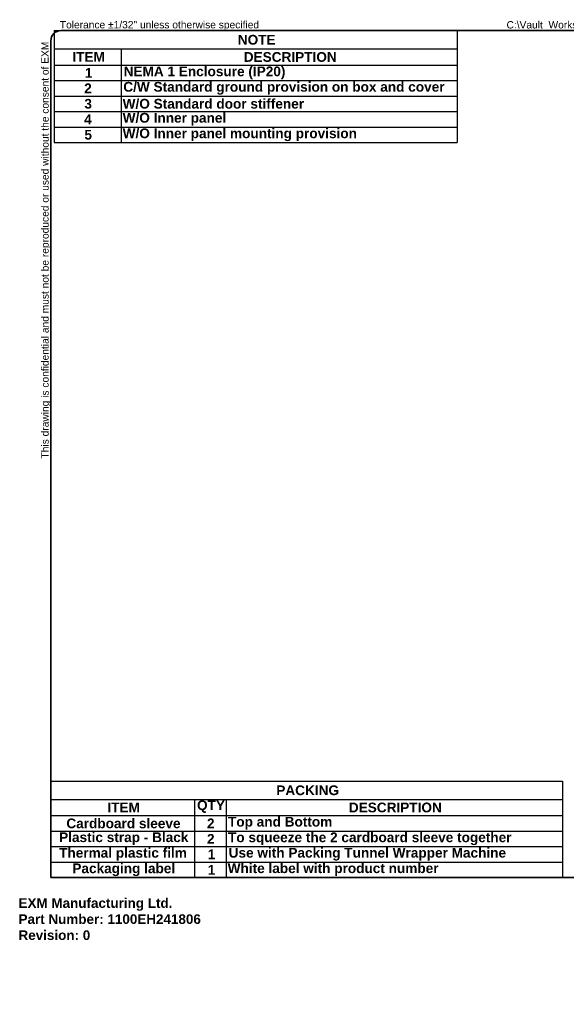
# Model space of a CAD drawing. Header units: inches. Extents: x 0 to 140, y -11 to 91.
# Tile 1 of 6: x 0 to 57, y -11 to 91. Entities that reach past the tile are written whole.
import ezdxf

# ---------------------------------------------------------------- set-up
doc = ezdxf.new("R2010")
doc.units = ezdxf.units.IN
doc.header["$LTSCALE"] = 8.43274
doc.header["$MEASUREMENT"] = 0
doc.layers.get('0').update_dxf_attribs({"lineweight": 25})
doc.layers.add('Sketch Geometry(ANSI)', color=7, linetype='Continuous', lineweight=25)
doc.layers.add('Symbols(ANSI)', color=7, linetype='Continuous', lineweight=25)
doc.styles.add('Current-ANSI', font='arial.ttf')
doc.styles.add('Dimension-ANSI', font='arialbd.ttf')
doc.styles.get("Standard").update_dxf_attribs({"font": 'arialbd.ttf'})

# ---------------------------------------------------------------- blocks, each defined once
blk = doc.blocks.new('Table1')
at = {"layer": 'Symbols(ANSI)', "color": 7, "lineweight": 30}
for p, q in [((0.437, 10.692), (5.406, 10.692)), ((0.437, 10.692), (0.437, 10.466)), ((5.406, 10.692), (5.406, 10.466)), ((0.437, 10.466), (5.406, 10.466)), ((0.437, 10.466), (0.437, 10.267)), ((1.264, 10.466), (1.264, 10.267)), ((5.406, 10.466), (5.406, 10.267)), ((0.437, 10.267), (5.406, 10.267)), ((0.437, 10.267), (0.437, 9.312)), ((1.264, 10.267), (1.264, 9.312)), ((5.406, 10.267), (5.406, 9.312)), ((0.437, 10.076), (5.406, 10.076)), ((0.437, 9.885), (5.406, 9.885)), ((0.437, 9.694), (5.406, 9.694)), ((0.437, 9.503), (5.406, 9.503)), ((0.437, 9.312), (5.406, 9.312))]:
    blk.add_line(p, q, dxfattribs=at)
at = {"layer": 'Symbols(ANSI)', "color": 7, "char_height": 0.12, "attachment_point": 7, "style": 'Dimension-ANSI'}
for s, insert in [('NOTE', (2.702, 10.517)), ('ITEM', (0.663, 10.307)), ('DESCRIPTION', (2.775, 10.305)), ('1', (0.818, 10.111)), ('NEMA 1 Enclosure (IP20)', (1.295, 10.093)), ('2', (0.809, 9.92)), ('C/W Standard ground provision on box and cover', (1.291, 9.902)), ('3', (0.811, 9.728)), ('W/O Standard door stiffener', (1.283, 9.727)), ('4', (0.808, 9.538)), ('W/O Inner panel', (1.283, 9.521)), ('5', (0.812, 9.347)), ('W/O Inner panel mounting provision', (1.283, 9.329))]:
    blk.add_mtext(s, dxfattribs=dict(at, insert=insert))
blk = doc.blocks.new('Table2')
at = {"layer": 'Symbols(ANSI)', "color": 7, "lineweight": 30}
for p, q in [((0.398, 1.443), (6.701, 1.443)), ((0.398, 1.443), (0.398, 1.218)), ((6.701, 1.443), (6.701, 1.218)), ((0.398, 1.218), (6.701, 1.218)), ((0.398, 1.218), (0.398, 1.019)), ((2.17, 1.218), (2.17, 1.019)), ((2.559, 1.218), (2.559, 1.019)), ((6.701, 1.218), (6.701, 1.019)), ((0.398, 1.019), (6.701, 1.019)), ((0.398, 1.019), (0.398, 0.255)), ((2.17, 1.019), (2.17, 0.255)), ((2.559, 1.019), (2.559, 0.255)), ((6.701, 1.019), (6.701, 0.255)), ((0.398, 0.828), (6.701, 0.828)), ((0.398, 0.637), (6.701, 0.637)), ((0.398, 0.446), (6.701, 0.446)), ((0.398, 0.255), (6.701, 0.255))]:
    blk.add_line(p, q, dxfattribs=at)
at = {"layer": 'Symbols(ANSI)', "color": 7, "char_height": 0.12, "attachment_point": 7, "style": 'Dimension-ANSI'}
for s, insert in [('PACKING', (3.176, 1.269)), ('ITEM', (1.095, 1.059)), ('DESCRIPTION', (4.07, 1.057)), ('QTY', (2.199, 1.052)), ('Cardboard sleeve', (0.589, 0.861)), ('2', (2.322, 0.863)), ('Top and Bottom', (2.581, 0.847)), ('Plastic strap - Black', (0.5, 0.656)), ('2', (2.322, 0.672)), ('To squeeze the 2 cardboard sleeve together', (2.581, 0.654)), ('Thermal plastic film', (0.5, 0.464)), ('1', (2.331, 0.481)), ('Use with Packing Tunnel Wrapper Machine', (2.589, 0.464)), ('Packaging label', (0.663, 0.272)), ('1', (2.331, 0.29)), ('White label with product number', (2.577, 0.274))]:
    blk.add_mtext(s, dxfattribs=dict(at, insert=insert))
blk = doc.blocks.new('Borders 2_EXM - B (Inch)')
at = {"layer": 'Sketch Geometry(ANSI)', "linetype": 'Continuous', "lineweight": 35}
for p, q in [((16.398, 10.692), (0.523, 10.692)), ((0.398, 10.567), (0.398, 0.255)), ((16.523, 0.38), (16.523, 10.567)), ((0.398, 0.255), (16.398, 0.255))]:
    blk.add_line(p, q, dxfattribs=at)
for centre, start, end in [((0.523, 10.567), 90, 180), ((16.398, 10.567), 0, 90), ((16.398, 0.38), 270, 0)]:
    blk.add_arc(centre, 0.125, start, end, dxfattribs=at)
at = {"layer": 'Symbols(ANSI)', "color": 7, "char_height": 0.09, "attachment_point": 7, "style": 'Current-ANSI'}
for s, insert in [('Tolerance ±1/32" unless otherwise specified', (0.509, 10.692)), ('Tolérance ±1/32" sauf spécification contraire', (13.93, 10.691))]:
    blk.add_mtext(s, dxfattribs=dict(at, insert=insert))
for s, insert, rotation in [('This drawing is confidential and must not be reproduced or used without the consent of EXM', (0.398, 5.419), 90), ('Ce dessin est confidentiel et ne doit pas être reproduit ou utilisé sans le consentement de EXM', (16.522, 10.576), 270)]:
    blk.add_mtext(s, dxfattribs=dict(at, insert=insert, rotation=rotation))
at = {"layer": 'Symbols(ANSI)', "color": 7, "style": 'Current-ANSI'}
blk.add_attdef('FILENAME_AND_PATH_001', (6.013, 10.718), '', height=0.09, dxfattribs=at)

msp = doc.modelspace()

# ---------------------------------------------------------------- block references
at = {"xscale": 8.432740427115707, "yscale": 8.432740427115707, "zscale": 8.432740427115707}
msp.add_blockref('Borders 2_EXM - B (Inch)', (0, 0), dxfattribs=at).add_auto_attribs({'FILENAME_AND_PATH_001': 'C:\\Vault_Workspace\\Inventor_Dwg\\BoxCad\\Result\\1100EH241806\\1100EH241806.idw'})
for name in ['Table1', 'Table2']:
    msp.add_blockref(name, (0, 0), dxfattribs=at)

# ---------------------------------------------------------------- texts
at = {"insert": (0, 0), "char_height": 1, "attachment_point": 1}
msp.add_mtext_dynamic_manual_height_columns('EXM Manufacturing Ltd.\\PPart Number: 1100EH241806\\PRevision: 0', width=6.991, gutter_width=1, heights=[0], dxfattribs=at).dxf.set("width", 100)

doc.saveas('drawing.dxf')
